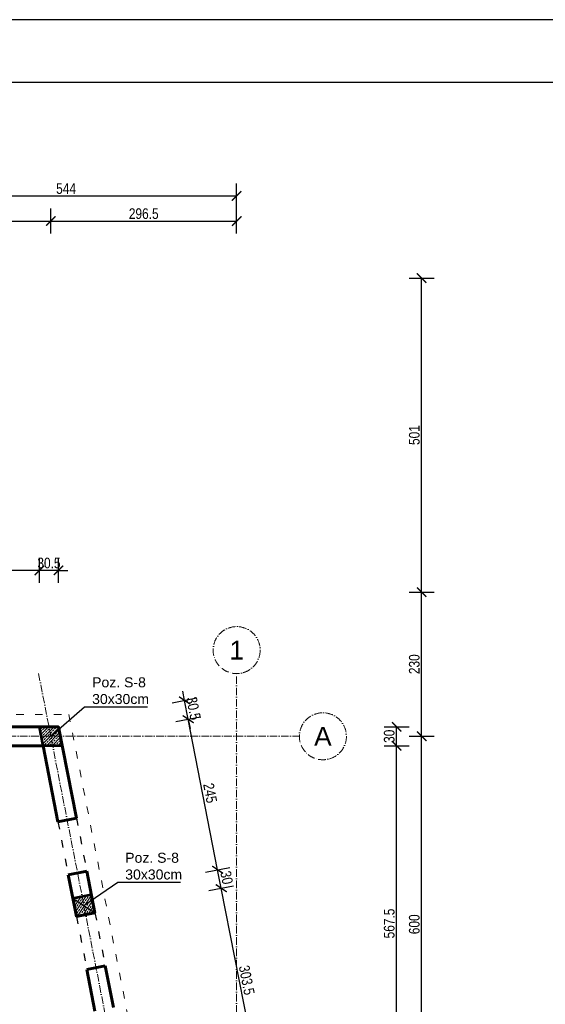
# Model space of a CAD drawing. Header units: inches. Extents: x 201967 to 338763, y -32705 to 30884.
# Tile 140 of 236: x 321745 to 322583, y 5463 to 7034. Entities that reach past the tile are written whole.
import ezdxf
from ezdxf.enums import TextEntityAlignment as Align

# ---------------------------------------------------------------- set-up
doc = ezdxf.new("R2010")
doc.units = ezdxf.units.IN
doc.header["$MEASUREMENT"] = 0
doc.linetypes.add('ACAD_ISO03W100', pattern=[30, 12, -18])
doc.linetypes.add('ACAD_ISO10W100', pattern=[18, 12, -3, 0, -3])
for name, color, linetype, lineweight in [('01 a1 KONSTRUKCJA żelebet', 200, 'Continuous', 53), ('01 b KONSTRUKCJA belki', 92, 'ACAD_ISO03W100', 30), ('01h3 KONSTRUKCJA pozycje słupy', 252, 'Continuous', 13), ('11 OSIE ściany', 2, 'ACAD_ISO10W100', 5), ('90 WYMIAR', 155, 'Continuous', 9), ('_proj_SCHODY', 2, 'Continuous', 9), ('MURY konstrukcyjne', 70, 'Continuous', 60)]:
    doc.layers.add(name, color=color, linetype=linetype, lineweight=lineweight)
doc.styles.add('100 arial', font='arial.ttf', dxfattribs={"width": 0.8, "height": 17})
doc.styles.add('arialcce', font='arial.ttf')
doc.styles.add('OPIS', font='arial.ttf')
doc.styles.add('RomanS', font='romans.shx')
doc.dimstyles.new('100', dxfattribs={"dimscale": 10, "dimtxt": 17, "dimasz": 1.5, "dimexe": 2, "dimexo": 2, "dimgap": 0.3, "dimtad": 1, "dimdec": 1, "dimrnd": 0.5, "dimdsep": 46, "dimtxsty": '100 arial', "dimblk": 'ARCHTICK', "dimcen": 10, "dimclrd": 256, "dimclre": 256, "dimclrt": 256, "dimadec": 0, "dimazin": 0, "dimtfac": 1, "dimtdec": 1, "dimtix": 1, "dimtmove": 1, "dimatfit": 3, "dimfxl": 2, "dimfxlon": 1, "dimtolj": 1, "dimarcsym": 0})
doc.dimstyles.new('DIM100txt12', dxfattribs={"dimtxt": 12, "dimasz": 1.05, "dimexe": 0, "dimexo": 8, "dimgap": 4, "dimtad": 1, "dimdec": 7, "dimrnd": 0.5, "dimdsep": 46, "dimtxsty": 'RomanS', "dimblk1": 'DIM', "dimblk2": 'DIM', "dimsah": 1, "dimcen": 0.09, "dimse1": 1, "dimse2": 1, "dimclrt": 256, "dimadec": 1, "dimazin": 0, "dimtfac": 1, "dimtdec": 7, "dimtix": 1, "dimtofl": 0, "dimtmove": 2, "dimatfit": 3, "dimfxl": 1, "dimtolj": 1, "dimtzin": 0, "dimarcsym": 0})

# ---------------------------------------------------------------- blocks, each defined once
blk = doc.blocks.new('1 osie 2 część BPPZ')
at = {"layer": '11 OSIE ściany'}
for p, q in [((803.0808856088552, 100), (1219, -2027.504016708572)), ((1119, -2740), (1119, 100)), ((-95.33901275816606, 0), (1219, 0))]:
    blk.add_line(p, q, dxfattribs=at)
for centre in [(1119, 137.5), (1256.5, 0)]:
    blk.add_circle(centre, 37.5, dxfattribs=at)
at = {"layer": '11 OSIE ściany', "style": 'arialcce'}
for s, p in [('1', (1119, 137.5)), ('A', (1256.5, 0))]:
    blk.add_text(s, height=30, dxfattribs=at).set_placement(p, align=Align.MIDDLE_CENTER)
blk = doc.blocks.new('*U1121')
at = {"lineweight": 5, "ltscale": 0.25}
h = blk.add_hatch(dxfattribs=at)
h.set_pattern_fill('ANSI33', color=5, style=0)
h.set_pattern_definition([(45, (0, -25), (-4.490128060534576, 4.490128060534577), []), (45, (4.490130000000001, -25), (-4.490128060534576, 4.490128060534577), [3.175, -1.5875])])
h.paths.add_polyline_path([(0, 0), (-7.105427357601e-16, -30), (30, -30), (30, 0)])
blk.add_lwpolyline([(0, 0), (-7.105427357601e-16, -30), (30, -30), (30, 0)], close=True)
at = {"layer": 'Defpoints'}
blk.add_line((0, 0), (30, -30), dxfattribs=at)
blk = doc.blocks.new('1 słupy parter rozbudowa 2 częśc')
at = {"lineweight": 5, "ltscale": 0.25}
h = blk.add_hatch(dxfattribs=at)
h.set_pattern_fill('ANSI33', color=5, style=0)
h.set_pattern_definition([(45, (-288464.3639429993, -7503.004478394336), (-4.490128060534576, 4.490128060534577), []), (45, (-288459.8738129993, -7503.004478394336), (-4.490128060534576, 4.490128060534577), [3.175, -1.5875])])
h.paths.add_polyline_path([(840.8469107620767, -15.00000000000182), (810.2790041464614, -15.00000000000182), (804.4141158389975, 14.99999999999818), (834.9820224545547, 14.99999999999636)])
at = {"layer": '01 a1 KONSTRUKCJA żelebet'}
blk.add_lwpolyline([(840.8469107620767, -15.00000000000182), (810.2790041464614, -15.00000000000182), (804.4141158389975, 14.99999999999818), (834.9820224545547, 14.99999999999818)], close=True, dxfattribs=at)
at = {"layer": '01 a1 KONSTRUKCJA żelebet', "xscale": -1, "rotation": 101.0615994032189}
blk.add_blockref('*U1121', (857.8079861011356, -258.1196271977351), dxfattribs=at)
blk = doc.blocks.new('DIM')
for p, q in [((7.275957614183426e-12, -13.00000000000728), (7.275957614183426e-12, 12.99999999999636)), ((8.000000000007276, -7.275957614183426e-12), (-7.999999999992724, -7.275957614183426e-12))]:
    blk.add_line(p, q)
at = {"const_width": 1.714285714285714}
blk.add_lwpolyline([(5.714285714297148, 5.714285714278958), (-5.71428571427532, -5.71428571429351)], dxfattribs=at)
blk = doc.blocks.new('_ARCHTICK')
at = {"color": 0, "linetype": 'ByBlock', "const_width": 0.15}
blk.add_lwpolyline([(-0.5, -0.5), (0.5, 0.5)], dxfattribs=at)
blk = doc.blocks.new('*D1736')
at = {"layer": '90 WYMIAR', "lineweight": -2, "transparency": 16777216}
for p, q in [((322365.5205435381, 5890.869279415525), (322405.5205435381, 5890.869279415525)), ((322385.5205435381, 5290.869279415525), (322385.5205435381, 5890.869279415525)), ((322365.5205435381, 5290.869279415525), (322405.5205435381, 5290.869279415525))]:
    blk.add_line(p, q, dxfattribs=at)
at = {"layer": 'Defpoints', "color": 0, "transparency": 16777216}
for p in [(322190.5205435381, 5890.869279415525), (322385.5205435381, 5890.869279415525), (322190.5205435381, 5290.869279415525)]:
    blk.add_point(p, dxfattribs=at)
at = {"layer": '90 WYMIAR', "lineweight": -2, "transparency": 16777216, "xscale": 15, "yscale": 15, "zscale": 15}
for p, rotation in [((322385.5205435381, 5890.869279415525), 90), ((322385.5205435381, 5290.869279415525), 270)]:
    blk.add_blockref('_ARCHTICK', p, dxfattribs=dict(at, rotation=rotation))
at = {"layer": '90 WYMIAR', "transparency": 16777216, "insert": (322373.8408027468, 5590.869279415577), "char_height": 17, "attachment_point": 5, "rotation": 90, "style": '100 arial'}
blk.add_mtext('\\A1;600', dxfattribs=at)
blk = doc.blocks.new('*D1739')
at = {"layer": '90 WYMIAR', "lineweight": -2, "transparency": 16777216}
for p, q in [((321546.5205435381, 6733.062804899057), (321546.5205435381, 6773.062804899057)), ((322090.5205435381, 6733.062804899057), (322090.5205435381, 6773.062804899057)), ((321546.5205435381, 6753.062804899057), (322090.5205435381, 6753.062804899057))]:
    blk.add_line(p, q, dxfattribs=at)
at = {"layer": 'Defpoints', "color": 0, "transparency": 16777216}
for p in [(322090.5205435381, 6753.062804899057), (321546.5205435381, 5990.869279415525), (322090.5205435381, 5990.869279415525)]:
    blk.add_point(p, dxfattribs=at)
at = {"layer": '90 WYMIAR', "lineweight": -2, "transparency": 16777216, "xscale": 15, "yscale": 15, "zscale": 15, "rotation": 180}
blk.add_blockref('_ARCHTICK', (321546.5205435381, 6753.062804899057), dxfattribs=at)
at = {"layer": '90 WYMIAR', "lineweight": -2, "transparency": 16777216, "xscale": 15, "yscale": 15, "zscale": 15}
blk.add_blockref('_ARCHTICK', (322090.5205435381, 6753.062804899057), dxfattribs=at)
at = {"layer": '90 WYMIAR', "transparency": 16777216, "insert": (321818.5205435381, 6764.707757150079), "char_height": 17, "attachment_point": 5, "style": '100 arial'}
blk.add_mtext('\\A1;544', dxfattribs=at)
blk = doc.blocks.new('*D1743')
at = {"layer": '90 WYMIAR', "lineweight": -2, "transparency": 16777216}
for p, q in [((322365.5205435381, 6120.870251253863), (322405.5205435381, 6120.870251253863)), ((322385.5205435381, 5890.869279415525), (322385.5205435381, 6120.870251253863)), ((322365.5205435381, 5890.869279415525), (322405.5205435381, 5890.869279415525))]:
    blk.add_line(p, q, dxfattribs=at)
at = {"layer": 'Defpoints', "color": 0, "transparency": 16777216}
for p in [(320064.1205437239, 6120.870251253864), (322385.5205435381, 6120.870251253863), (322190.5205435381, 5890.869279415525)]:
    blk.add_point(p, dxfattribs=at)
at = {"layer": '90 WYMIAR', "lineweight": -2, "transparency": 16777216, "xscale": 15, "yscale": 15, "zscale": 15}
for p, rotation in [((322385.5205435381, 6120.870251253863), 90), ((322385.5205435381, 5890.869279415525), 270)]:
    blk.add_blockref('_ARCHTICK', p, dxfattribs=dict(at, rotation=rotation))
at = {"layer": '90 WYMIAR', "transparency": 16777216, "insert": (322373.8350046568, 6005.869765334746), "char_height": 17, "attachment_point": 5, "rotation": 90, "style": '100 arial'}
blk.add_mtext('\\A1;230', dxfattribs=at)
blk = doc.blocks.new('*D1744')
at = {"layer": '90 WYMIAR', "lineweight": -2, "transparency": 16777216}
for p, q in [((322365.5205435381, 6622.112413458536), (322405.5205435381, 6622.112413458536)), ((322385.5205435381, 6120.870251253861), (322385.5205435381, 6622.112413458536)), ((322365.5205435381, 6120.870251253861), (322405.5205435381, 6120.870251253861))]:
    blk.add_line(p, q, dxfattribs=at)
at = {"layer": 'Defpoints', "color": 0, "transparency": 16777216}
for p in [(319964.1205437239, 6622.112413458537), (322385.5205435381, 6622.112413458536), (320064.1205437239, 6120.870251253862)]:
    blk.add_point(p, dxfattribs=at)
at = {"layer": '90 WYMIAR', "lineweight": -2, "transparency": 16777216, "xscale": 15, "yscale": 15, "zscale": 15}
for p, rotation in [((322385.5205435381, 6622.112413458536), 90), ((322385.5205435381, 6120.870251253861), 270)]:
    blk.add_blockref('_ARCHTICK', p, dxfattribs=dict(at, rotation=rotation))
at = {"layer": '90 WYMIAR', "transparency": 16777216, "insert": (322373.8408027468, 6371.49133235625), "char_height": 17, "attachment_point": 5, "rotation": 90, "style": '100 arial'}
blk.add_mtext('\\A1;501', dxfattribs=at)
blk = doc.blocks.new('*D1758')
at = {"layer": '90 WYMIAR', "lineweight": -2, "transparency": 16777216}
for p, q in [((322325.5205435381, 5875.869279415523), (322365.5205435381, 5875.869279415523)), ((322345.5205435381, 5308.369279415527), (322345.5205435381, 5875.869279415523)), ((322325.5205435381, 5308.369279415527), (322365.5205435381, 5308.369279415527))]:
    blk.add_line(p, q, dxfattribs=at)
at = {"layer": 'Defpoints', "color": 0, "transparency": 16777216}
for p in [(321797.0835009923, 5875.869279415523), (322345.5205435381, 5875.869279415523), (321908.0276381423, 5308.369279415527)]:
    blk.add_point(p, dxfattribs=at)
at = {"layer": '90 WYMIAR', "lineweight": -2, "transparency": 16777216, "xscale": 15, "yscale": 15, "zscale": 15}
for p, rotation in [((322345.5205435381, 5875.869279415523), 90), ((322345.5205435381, 5308.369279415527), 270)]:
    blk.add_blockref('_ARCHTICK', p, dxfattribs=dict(at, rotation=rotation))
at = {"layer": '90 WYMIAR', "transparency": 16777216, "insert": (322333.8408027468, 5592.119279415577), "char_height": 17, "attachment_point": 5, "rotation": 90, "style": '100 arial'}
blk.add_mtext('\\A1;567.5', dxfattribs=at)
blk = doc.blocks.new('*D1759')
at = {"layer": '90 WYMIAR', "lineweight": -2, "transparency": 16777216}
for p, q in [((322325.5205435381, 5905.869279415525), (322365.5205435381, 5905.869279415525)), ((322345.5205435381, 5875.869279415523), (322345.5205435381, 5905.869279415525)), ((322325.5205435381, 5875.869279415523), (322365.5205435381, 5875.869279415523))]:
    blk.add_line(p, q, dxfattribs=at)
at = {"layer": 'Defpoints', "color": 0, "transparency": 16777216}
for p in [(321806.5025659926, 5905.869279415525), (322345.5205435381, 5905.869279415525), (321797.0835009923, 5875.869279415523)]:
    blk.add_point(p, dxfattribs=at)
at = {"layer": '90 WYMIAR', "lineweight": -2, "transparency": 16777216, "xscale": 15, "yscale": 15, "zscale": 15}
for p, rotation in [((322345.5205435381, 5905.869279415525), 90), ((322345.5205435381, 5875.869279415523), 270)]:
    blk.add_blockref('_ARCHTICK', p, dxfattribs=dict(at, rotation=rotation))
at = {"layer": '90 WYMIAR', "transparency": 16777216, "insert": (322333.8350046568, 5890.869279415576), "char_height": 17, "attachment_point": 5, "rotation": 90, "style": '100 arial'}
blk.add_mtext('\\A1;30', dxfattribs=at)
blk = doc.blocks.new('*D1760')
at = {"layer": '90 WYMIAR', "lineweight": -2, "transparency": 16777216}
for p, q in [((321775.9346593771, 6135.573870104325), (321775.9346593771, 6175.573870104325)), ((321806.5025659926, 6135.573870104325), (321806.5025659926, 6175.573870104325)), ((321775.9346593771, 6155.573870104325), (321760.9346593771, 6155.573870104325)), ((321806.5025659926, 6155.573870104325), (321775.9346593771, 6155.573870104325)), ((321806.5025659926, 6155.573870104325), (321821.5025659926, 6155.573870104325))]:
    blk.add_line(p, q, dxfattribs=at)
at = {"layer": 'Defpoints', "color": 0, "transparency": 16777216}
for p in [(321775.9346593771, 6155.573870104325), (321775.9346593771, 5905.869279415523), (321806.5025659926, 5905.869279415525)]:
    blk.add_point(p, dxfattribs=at)
at = {"layer": '90 WYMIAR', "lineweight": -2, "transparency": 16777216, "xscale": 15, "yscale": 15, "zscale": 15}
blk.add_blockref('_ARCHTICK', (321775.9346593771, 6155.573870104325), dxfattribs=at)
at = {"layer": '90 WYMIAR', "lineweight": -2, "transparency": 16777216, "xscale": 15, "yscale": 15, "zscale": 15, "rotation": 180}
blk.add_blockref('_ARCHTICK', (321806.5025659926, 6155.573870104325), dxfattribs=at)
at = {"layer": '90 WYMIAR', "transparency": 16777216, "insert": (321791.2186126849, 6167.259408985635), "char_height": 17, "attachment_point": 5, "style": '100 arial'}
blk.add_mtext('\\A1;30.5', dxfattribs=at)
blk = doc.blocks.new('*D1761')
at = {"layer": '90 WYMIAR', "lineweight": -2, "transparency": 16777216}
for p, q in [((321561.5205435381, 6135.573870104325), (321561.5205435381, 6175.573870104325)), ((321775.9346593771, 6135.573870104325), (321775.9346593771, 6175.573870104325)), ((321775.9346593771, 6155.573870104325), (321561.5205435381, 6155.573870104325))]:
    blk.add_line(p, q, dxfattribs=at)
at = {"layer": 'Defpoints', "color": 0, "transparency": 16777216}
for p in [(321561.5205435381, 6155.573870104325), (321775.9346593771, 5905.869279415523), (321561.5205435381, 5890.869279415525)]:
    blk.add_point(p, dxfattribs=at)
at = {"layer": '90 WYMIAR', "lineweight": -2, "transparency": 16777216, "xscale": 15, "yscale": 15, "zscale": 15, "rotation": 180}
blk.add_blockref('_ARCHTICK', (321561.5205435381, 6155.573870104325), dxfattribs=at)
at = {"layer": '90 WYMIAR', "lineweight": -2, "transparency": 16777216, "xscale": 15, "yscale": 15, "zscale": 15}
blk.add_blockref('_ARCHTICK', (321775.9346593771, 6155.573870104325), dxfattribs=at)
at = {"layer": '90 WYMIAR', "transparency": 16777216, "insert": (321668.7276014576, 6167.253610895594), "char_height": 17, "attachment_point": 5, "style": '100 arial'}
blk.add_mtext('\\A1;214.5', dxfattribs=at)
blk = doc.blocks.new('*D1682')
at = {"layer": '90 WYMIAR', "lineweight": -2, "transparency": 16777216}
for p, q in [((321546.5205435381, 6693.062804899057), (321546.5205435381, 6733.062804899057)), ((321794.1510568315, 6693.062804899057), (321794.1510568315, 6733.062804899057)), ((321546.5205435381, 6713.062804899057), (321794.1510568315, 6713.062804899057))]:
    blk.add_line(p, q, dxfattribs=at)
at = {"layer": 'Defpoints', "color": 0, "transparency": 16777216}
for p in [(321794.1510568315, 6713.062804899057), (321546.5205435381, 5950.869279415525), (321794.1510568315, 5890.869279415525)]:
    blk.add_point(p, dxfattribs=at)
at = {"layer": '90 WYMIAR', "lineweight": -2, "transparency": 16777216, "xscale": 15, "yscale": 15, "zscale": 15, "rotation": 180}
blk.add_blockref('_ARCHTICK', (321546.5205435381, 6713.062804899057), dxfattribs=at)
at = {"layer": '90 WYMIAR', "lineweight": -2, "transparency": 16777216, "xscale": 15, "yscale": 15, "zscale": 15}
blk.add_blockref('_ARCHTICK', (321794.1510568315, 6713.062804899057), dxfattribs=at)
at = {"layer": '90 WYMIAR', "transparency": 16777216, "insert": (321670.3358001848, 6724.742545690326), "char_height": 17, "attachment_point": 5, "style": '100 arial'}
blk.add_mtext('\\A1;247.5', dxfattribs=at)
blk = doc.blocks.new('*D1722')
at = {"layer": '90 WYMIAR', "lineweight": -2, "transparency": 16777216}
for p, q in [((321794.1510568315, 6693.062804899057), (321794.1510568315, 6733.062804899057)), ((322090.5205435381, 6693.062804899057), (322090.5205435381, 6733.062804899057)), ((321794.1510568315, 6713.062804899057), (322090.5205435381, 6713.062804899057))]:
    blk.add_line(p, q, dxfattribs=at)
at = {"layer": 'Defpoints', "color": 0, "transparency": 16777216}
for p in [(322090.5205435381, 6713.062804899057), (321794.1510568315, 5890.869279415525), (322090.5205435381, 5890.869279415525)]:
    blk.add_point(p, dxfattribs=at)
at = {"layer": '90 WYMIAR', "lineweight": -2, "transparency": 16777216, "xscale": 15, "yscale": 15, "zscale": 15, "rotation": 180}
blk.add_blockref('_ARCHTICK', (321794.1510568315, 6713.062804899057), dxfattribs=at)
at = {"layer": '90 WYMIAR', "lineweight": -2, "transparency": 16777216, "xscale": 15, "yscale": 15, "zscale": 15}
blk.add_blockref('_ARCHTICK', (322090.5205435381, 6713.062804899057), dxfattribs=at)
at = {"layer": '90 WYMIAR', "transparency": 16777216, "insert": (321942.3358001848, 6724.742545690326), "char_height": 17, "attachment_point": 5, "style": '100 arial'}
blk.add_mtext('\\A1;296.5', dxfattribs=at)
blk = doc.blocks.new('*D2014')
at = {"layer": '90 WYMIAR', "lineweight": -2, "transparency": 16777216}
for p, q in [((322046.3461611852, 5644.607884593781), (322085.6030201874, 5652.28245437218)), ((322124.1964497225, 5350.629477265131), (322065.9745906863, 5648.445169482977)), ((322104.5680202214, 5346.792192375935), (322143.8248792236, 5354.466762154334))]:
    blk.add_line(p, q, dxfattribs=at)
at = {"layer": 'Defpoints', "color": 0, "transparency": 16777216}
for p in [(322065.9745906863, 5648.445169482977), (321849.8057791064, 5606.18497163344), (321908.0276381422, 5308.369279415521)]:
    blk.add_point(p, dxfattribs=at)
at = {"layer": '90 WYMIAR', "lineweight": -2, "transparency": 16777216, "xscale": 15, "yscale": 15, "zscale": 15}
for p, rotation in [((322065.9745906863, 5648.445169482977), 101.0615994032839), ((322124.1964497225, 5350.629477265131), 281.0615994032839)]:
    blk.add_blockref('_ARCHTICK', p, dxfattribs=dict(at, rotation=rotation))
at = {"layer": '90 WYMIAR', "transparency": 16777216, "insert": (322106.5539590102, 5501.779360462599), "char_height": 17, "attachment_point": 5, "rotation": 281.06159940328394, "style": '100 arial'}
blk.add_mtext('\\A1;303.5', dxfattribs=at)
blk = doc.blocks.new('*D2015')
at = {"layer": '90 WYMIAR', "lineweight": -2, "transparency": 16777216}
for p, q in [((322040.5902338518, 5674.050528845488), (322079.847092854, 5681.725098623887)), ((322065.9745906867, 5648.445169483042), (322060.2186633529, 5677.887813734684)), ((322046.3461611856, 5644.607884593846), (322085.6030201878, 5652.282454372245))]:
    blk.add_line(p, q, dxfattribs=at)
at = {"layer": 'Defpoints', "color": 0, "transparency": 16777216}
for p in [(322060.2186633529, 5677.887813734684), (321844.0498517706, 5635.627615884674), (321849.8057791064, 5606.18497163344)]:
    blk.add_point(p, dxfattribs=at)
at = {"layer": '90 WYMIAR', "lineweight": -2, "transparency": 16777216, "xscale": 15, "yscale": 15, "zscale": 15}
for p, rotation in [((322060.2186633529, 5677.887813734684), 101.0615994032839), ((322065.9745906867, 5648.445169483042), 281.0615994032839)]:
    blk.add_blockref('_ARCHTICK', p, dxfattribs=dict(at, rotation=rotation))
at = {"layer": '90 WYMIAR', "transparency": 16777216, "insert": (322074.5650658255, 5665.408528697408), "char_height": 17, "attachment_point": 5, "rotation": 281.06159940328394, "style": '100 arial'}
blk.add_mtext('\\A1;30', dxfattribs=at)
blk = doc.blocks.new('*D2016')
at = {"layer": '90 WYMIAR', "lineweight": -2, "transparency": 16777216}
for p, q in [((321993.6238830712, 5914.292192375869), (322032.8807420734, 5921.966762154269)), ((322060.2186633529, 5677.887813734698), (322013.2523125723, 5918.129477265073)), ((322040.5902338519, 5674.050528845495), (322079.847092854, 5681.725098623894))]:
    blk.add_line(p, q, dxfattribs=at)
at = {"layer": 'Defpoints', "color": 0, "transparency": 16777216}
for p in [(322013.2523125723, 5918.129477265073), (321797.0835009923, 5875.869279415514), (321844.0498517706, 5635.627615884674)]:
    blk.add_point(p, dxfattribs=at)
at = {"layer": '90 WYMIAR', "lineweight": -2, "transparency": 16777216, "xscale": 15, "yscale": 15, "zscale": 15}
for p, rotation in [((322013.2523125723, 5918.129477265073), 101.0615994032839), ((322060.2186633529, 5677.887813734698), 281.0615994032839)]:
    blk.add_blockref('_ARCHTICK', p, dxfattribs=dict(at, rotation=rotation))
at = {"layer": '90 WYMIAR', "transparency": 16777216, "insert": (322048.1982363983, 5800.249570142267), "char_height": 17, "attachment_point": 5, "rotation": 281.06159940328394, "style": '100 arial'}
blk.add_mtext('\\A1;245', dxfattribs=at)
blk = doc.blocks.new('*D2017')
at = {"layer": '90 WYMIAR', "lineweight": -2, "transparency": 16777216}
for p, q in [((322007.3874242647, 5948.129477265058), (322004.5094605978, 5962.850799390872)), ((321987.7589947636, 5944.292192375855), (322027.0158537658, 5951.966762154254)), ((322013.2523125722, 5918.129477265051), (322007.3874242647, 5948.129477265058)), ((321993.6238830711, 5914.292192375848), (322032.8807420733, 5921.966762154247)), ((322013.2523125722, 5918.129477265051), (322016.1302762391, 5903.408155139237))]:
    blk.add_line(p, q, dxfattribs=at)
at = {"layer": 'Defpoints', "color": 0, "transparency": 16777216}
for p in [(322007.3874242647, 5948.129477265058), (321791.2186126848, 5905.869279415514), (321797.0835009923, 5875.869279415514)]:
    blk.add_point(p, dxfattribs=at)
at = {"layer": '90 WYMIAR', "lineweight": -2, "transparency": 16777216, "xscale": 15, "yscale": 15, "zscale": 15}
for p, rotation in [((322007.3874242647, 5948.129477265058), 281.0615994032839), ((322013.2523125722, 5918.129477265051), 101.0615994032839)]:
    blk.add_blockref('_ARCHTICK', p, dxfattribs=dict(at, rotation=rotation))
at = {"layer": '90 WYMIAR', "transparency": 16777216, "insert": (322021.7883072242, 5935.371514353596), "char_height": 17, "attachment_point": 5, "rotation": 281.06159940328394, "style": '100 arial'}
blk.add_mtext('\\A1;30.5', dxfattribs=at)

msp = doc.modelspace()

# ---------------------------------------------------------------- linework, layer by layer
at = {"layer": '01 b KONSTRUKCJA belki'}
for p, q in [((321805.5373631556, 5754.445915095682), (321822.0376881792, 5670.043668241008)), ((321834.9800074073, 5760.201842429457), (321851.4803324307, 5675.799595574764)), ((321864.5271012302, 5609.062935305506), (321881.0274260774, 5524.660688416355)), ((321835.0844569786, 5603.307007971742), (321851.5847820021, 5518.904761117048))]:
    msp.add_line(p, q, dxfattribs=at)
at = {"layer": '_proj_SCHODY', "color": 2, "linetype": 'ACAD_ISO03W100'}
msp.add_lwpolyline([(316934.7382526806, 6155.870188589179), (319269.1205437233, 6155.870188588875), (319269.1205437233, 6636.280783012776), (319999.1205437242, 6658.178021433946), (319999.1205437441, 5925.913607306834), (321822.9710552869, 5925.870247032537), (322125.462138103, 4378.571814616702), (322125.4667548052, 3215.475170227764), (320936.5205435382, 3215.470450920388), (320936.7382526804, 4061.870249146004), (319670.7382526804, 4061.870400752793), (319670.7457617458, 4159.870246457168), (316934.7382526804, 4159.870249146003)], close=True, dxfattribs=at)
at = {"layer": 'Defpoints'}
for points in [[(316578.4264551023, 2834.312013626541), (324078.4264551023, 2834.312013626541), (324078.4264551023, 7034.312013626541), (316578.4264551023, 7034.312013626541)], [(316678.4264551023, 2934.312013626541), (323978.4264551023, 2934.312013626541), (323978.4264551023, 6934.312013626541), (316678.4264551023, 6934.312013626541)]]:
    msp.add_lwpolyline(points, close=True, dxfattribs=at)
at = {"layer": 'MURY konstrukcyjne'}
for p, q in [((321670.5205435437, 5905.869279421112), (321806.5025658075, 5905.869279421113)), ((321806.5025658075, 5905.869279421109), (321834.9800074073, 5760.201842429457)), ((321670.5205435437, 5875.869279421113), (321781.7995474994, 5875.869279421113)), ((321781.7995474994, 5875.869279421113), (321805.5373631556, 5754.445915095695)), ((321805.5373631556, 5754.445915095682), (321834.9800074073, 5760.201842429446)), ((321822.0376881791, 5670.043668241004), (321851.4803324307, 5675.799595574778)), ((321851.4803324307, 5675.799595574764), (321864.527101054, 5609.062935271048)), ((321822.0376881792, 5670.043668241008), (321835.0844568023, 5603.307007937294)), ((321835.0844568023, 5603.307007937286), (321864.527101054, 5609.062935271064)), ((321851.5847818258, 5518.90476108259), (321881.0274260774, 5524.660688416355)), ((321851.5847818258, 5518.904761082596), (321864.6315504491, 5452.168100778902)), ((321881.0274260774, 5524.660688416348), (321894.0741947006, 5457.924028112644))]:
    msp.add_line(p, q, dxfattribs=at)

# ---------------------------------------------------------------- block references
at = {"layer": '01 a1 KONSTRUKCJA żelebet'}
msp.add_blockref('1 słupy parter rozbudowa 2 częśc', (320971.5205435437, 5890.869279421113), dxfattribs=at)
at = {"layer": '11 OSIE ściany'}
msp.add_blockref('1 osie 2 część BPPZ', (320971.5205435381, 5890.869279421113), dxfattribs=at)

# ---------------------------------------------------------------- texts
at = {"layer": '01h3 KONSTRUKCJA pozycje słupy', "char_height": 16, "attachment_point": 4, "style": 'OPIS'}
for insert in [(321860.0673888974, 5963.541635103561), (321912.8441474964, 5683.57864944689)]:
    msp.add_mtext('Poz. S-8\\P30x30cm', dxfattribs=dict(at, insert=insert))

# ---------------------------------------------------------------- dimensions: what is measured, and where the dimension line sits
at = {"layer": '90 WYMIAR'}
for base, p1, p2, picture, middle in [((322090.5205435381, 6753.062804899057), (321546.5205435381, 5990.869279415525), (322090.5205435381, 5990.869279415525), '*D1739', (321818.5205435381, 6764.707757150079)), ((321794.1510568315, 6713.062804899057), (321546.5205435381, 5950.869279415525), (321794.1510568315, 5890.869279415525), '*D1682', (321670.3358001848, 6724.742545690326)), ((322090.5205435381, 6713.062804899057), (321794.1510568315, 5890.869279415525), (322090.5205435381, 5890.869279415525), '*D1722', (321942.3358001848, 6724.742545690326)), ((321561.5205435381, 6155.573870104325), (321775.9346593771, 5905.869279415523), (321561.5205435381, 5890.869279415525), '*D1761', (321668.7276014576, 6167.253610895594)), ((321775.9346593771, 6155.573870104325), (321806.5025659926, 5905.869279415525), (321775.9346593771, 5905.869279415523), '*D1760', (321791.2186126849, 6167.259408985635))]:
    dim = msp.add_linear_dim(base=base, p1=p1, p2=p2, dimstyle='100', dxfattribs=at)
    dim.commit()
    dim.dimension.update_dxf_attribs({"geometry": picture, "text_midpoint": middle})
for base, p1, p2, angle, picture, middle in [((322385.5205435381, 6622.112413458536), (320064.1205437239, 6120.870251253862), (319964.1205437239, 6622.112413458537), 90, '*D1744', (322373.8408027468, 6371.49133235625)), ((322385.5205435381, 6120.870251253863), (322190.5205435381, 5890.869279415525), (320064.1205437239, 6120.870251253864), 90, '*D1743', (322373.8350046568, 6005.869765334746)), ((322007.3874242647, 5948.129477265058), (321797.0835009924, 5875.869279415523), (321791.2186126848, 5905.869279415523), 101.0615994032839, '*D2017', (322021.7883072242, 5935.371514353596)), ((322013.2523125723, 5918.129477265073), (321844.0498517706, 5635.627615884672), (321797.0835009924, 5875.869279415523), 101.0615994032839, '*D2016', (322048.1982363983, 5800.249570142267)), ((322345.5205435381, 5905.869279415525), (321797.0835009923, 5875.869279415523), (321806.5025659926, 5905.869279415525), 90, '*D1759', (322333.8350046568, 5890.869279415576)), ((322385.5205435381, 5890.869279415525), (322190.5205435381, 5290.869279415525), (322190.5205435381, 5890.869279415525), 90, '*D1736', (322373.8408027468, 5590.869279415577)), ((322345.5205435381, 5875.869279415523), (321908.0276381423, 5308.369279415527), (321797.0835009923, 5875.869279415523), 90, '*D1758', (322333.8408027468, 5592.119279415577)), ((322060.2186633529, 5677.887813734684), (321849.8057791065, 5606.184971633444), (321844.0498517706, 5635.627615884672), 101.0615994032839, '*D2015', (322074.5650658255, 5665.408528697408)), ((322065.9745906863, 5648.445169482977), (321908.0276381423, 5308.369279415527), (321849.8057791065, 5606.184971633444), 101.0615994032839, '*D2014', (322106.5539590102, 5501.779360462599))]:
    dim = msp.add_linear_dim(base=base, p1=p1, p2=p2, angle=angle, dimstyle='100', dxfattribs=at)
    dim.commit()
    dim.dimension.update_dxf_attribs({"geometry": picture, "text_midpoint": middle})

# ---------------------------------------------------------------- leaders
at = {"layer": '01h3 KONSTRUKCJA pozycje słupy', "annotation_type": 0, "has_hookline": 1, "hookline_direction": 0, "text_width": 88.31650750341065}
for points in [[(321794.1510568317, 5890.869279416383), (321848.0673888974, 5937.897251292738), (321856.0673888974, 5937.897251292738)], [(321846.9278154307, 5620.906293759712), (321900.8441474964, 5657.934265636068), (321908.8441474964, 5657.934265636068)]]:
    msp.add_leader(points, dimstyle='DIM100txt12', override={"dimasz": 8, "dimgap": 4, "dimtad": 1}, dxfattribs=at)

doc.saveas('drawing.dxf')
